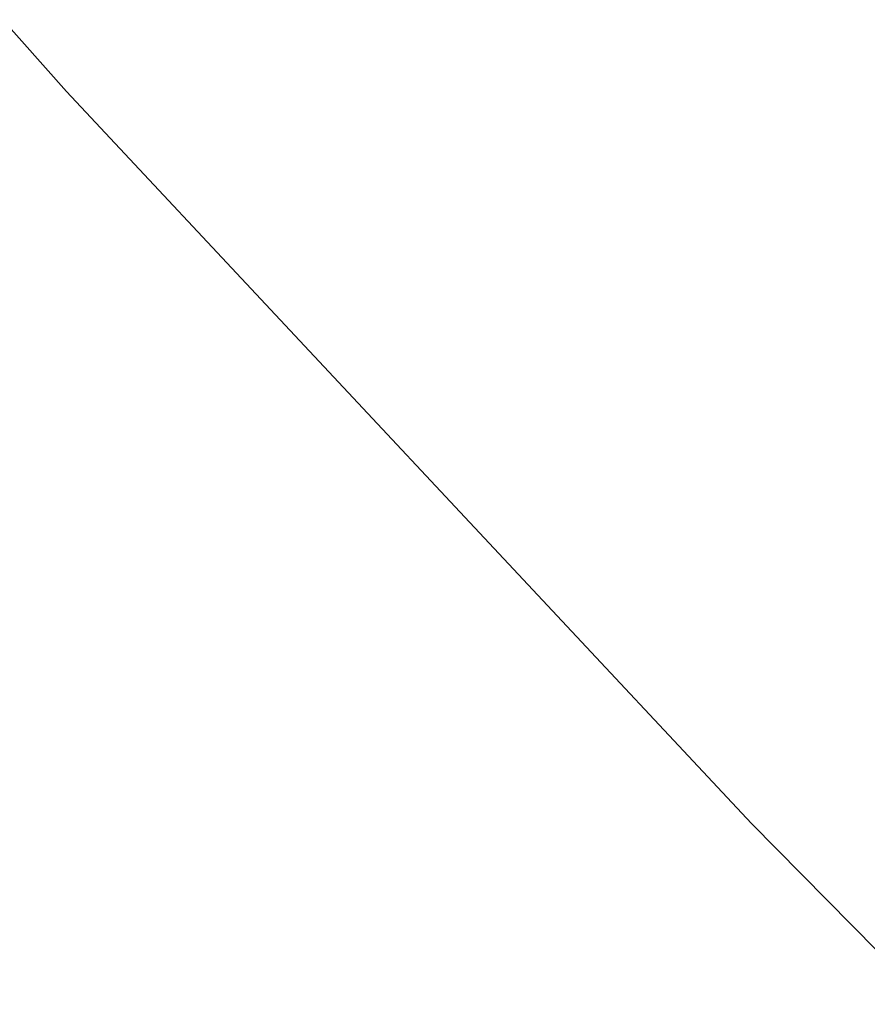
# Paper-space layout '_Trimétrica' of a CAD drawing. Header units: millimetres. Extents: x -779 to 107, y -976 to -84.
# Tile 12 of 197: x -502 to -494, y -683 to -673. Entities that reach past the tile are written whole.
import ezdxf

# ---------------------------------------------------------------- set-up
doc = ezdxf.new("R2010")
doc.units = ezdxf.units.MM

psp = doc.layouts.new('_Trimétrica')

# ---------------------------------------------------------------- linework, layer by layer
at = {"color": 7, "linetype": 'Continuous', "lineweight": 25, "flags": 128}
psp.add_lwpolyline([(-508.4506, -665.8488), (-501.7649, -673.3768), (-494.8776, -680.73), (-487.7971, -687.8994), (-480.5321, -694.8762), (-473.0914, -701.6521), (-465.484, -708.2186), (-457.7192, -714.5679), (-449.8066, -720.6921), (-441.7557, -726.5839), (-433.5763, -732.236), (-425.2784, -737.6416), (-416.8721, -742.794), (-408.3677, -747.687)], dxfattribs=at)
at = {"color": 7, "linetype": 'Continuous', "lineweight": 25}
psp.add_open_spline([(-502.0853, -328.2898), (-501.3449, -327.7445), (-498.775, -325.8519), (-494.1656, -322.8665), (-488.2707, -319.3354), (-482.1806, -316.0729), (-475.919, -313.0642), (-469.4894, -310.3177), (-462.9011, -307.835), (-456.1617, -305.6191), (-449.2795, -303.6724), (-442.2628, -301.9968), (-435.1199, -300.5941), (-427.8592, -299.4657), (-420.4893, -298.6126), (-413.0187, -298.0358), (-405.4562, -297.7358), (-397.8106, -297.7128), (-390.0907, -297.967), (-382.3057, -298.4981), (-374.4646, -299.3054), (-366.5766, -300.3881), (-358.6511, -301.7451), (-350.6974, -303.3749), (-342.7249, -305.2757), (-334.7432, -307.4455), (-326.7619, -309.8817), (-318.7904, -312.5817), (-310.8385, -315.5425), (-302.9156, -318.7605), (-295.0314, -322.2322), (-287.1955, -325.9535), (-279.4174, -329.9201), (-271.7065, -334.1273), (-264.0723, -338.5702), (-256.524, -343.2434), (-249.0709, -348.1415), (-241.7221, -353.2586), (-234.4865, -358.5886), (-227.373, -364.1251), (-220.3903, -369.8613), (-213.5468, -375.7905), (-206.851, -381.9053), (-200.311, -388.1984), (-193.9348, -394.6621), (-187.7301, -401.2886), (-181.7045, -408.0698), (-175.8652, -414.9974), (-170.2195, -422.0629), (-164.7741, -429.2576), (-159.5354, -436.5729), (-154.51, -443.9997), (-149.7037, -451.5289), (-145.1222, -459.1514), (-140.7711, -466.8577), (-136.6555, -474.6385), (-132.7802, -482.4843), (-129.1497, -490.3853), (-125.7683, -498.3322), (-122.6398, -506.315), (-119.7679, -514.3242), (-117.1557, -522.3499), (-114.8062, -530.3824), (-112.7219, -538.4121), (-110.9052, -546.4293), (-109.3579, -554.4243), (-108.0817, -562.3876), (-107.0778, -570.3097), (-106.3472, -578.1813), (-105.8905, -585.993), (-105.7081, -593.7357), (-105.8, -601.4004), (-106.1661, -608.9782), (-106.8057, -616.4603), (-107.7181, -623.8381), (-108.9023, -631.1032), (-110.3569, -638.2473), (-112.0805, -645.262), (-114.0711, -652.1395), (-116.3269, -658.8718), (-118.8455, -665.4511), (-121.6242, -671.8698), (-124.6607, -678.1199), (-127.9501, -684.1955), (-131.4954, -690.0834), (-135.2011, -695.6956), (-137.8467, -699.2369), (-139.1337, -700.9595)], degree=3, knots=[0, 0, 0, 0, 0.004861, 0.016871, 0.028873, 0.040866, 0.052848, 0.064818, 0.076776, 0.08872, 0.100652, 0.112571, 0.124478, 0.136373, 0.148257, 0.160131, 0.171996, 0.183853, 0.195702, 0.207545, 0.219382, 0.231215, 0.243043, 0.254868, 0.266689, 0.278509, 0.290327, 0.302143, 0.313959, 0.325773, 0.337588, 0.349402, 0.361215, 0.373029, 0.384843, 0.396657, 0.408472, 0.420287, 0.432102, 0.443917, 0.455732, 0.467548, 0.479363, 0.491179, 0.502995, 0.51481, 0.526626, 0.538441, 0.550256, 0.56207, 0.573884, 0.585697, 0.59751, 0.609322, 0.621133, 0.632944, 0.644755, 0.656565, 0.668374, 0.680183, 0.691992, 0.703802, 0.715611, 0.727421, 0.739232, 0.751044, 0.762859, 0.774675, 0.786495, 0.798318, 0.810146, 0.821978, 0.833817, 0.845663, 0.857517, 0.869379, 0.881251, 0.893134, 0.905029, 0.916935, 0.928855, 0.940788, 0.952734, 0.964693, 0.976665, 0.988649, 1, 1, 1, 1], dxfattribs=at)

doc.saveas('drawing.dxf')
